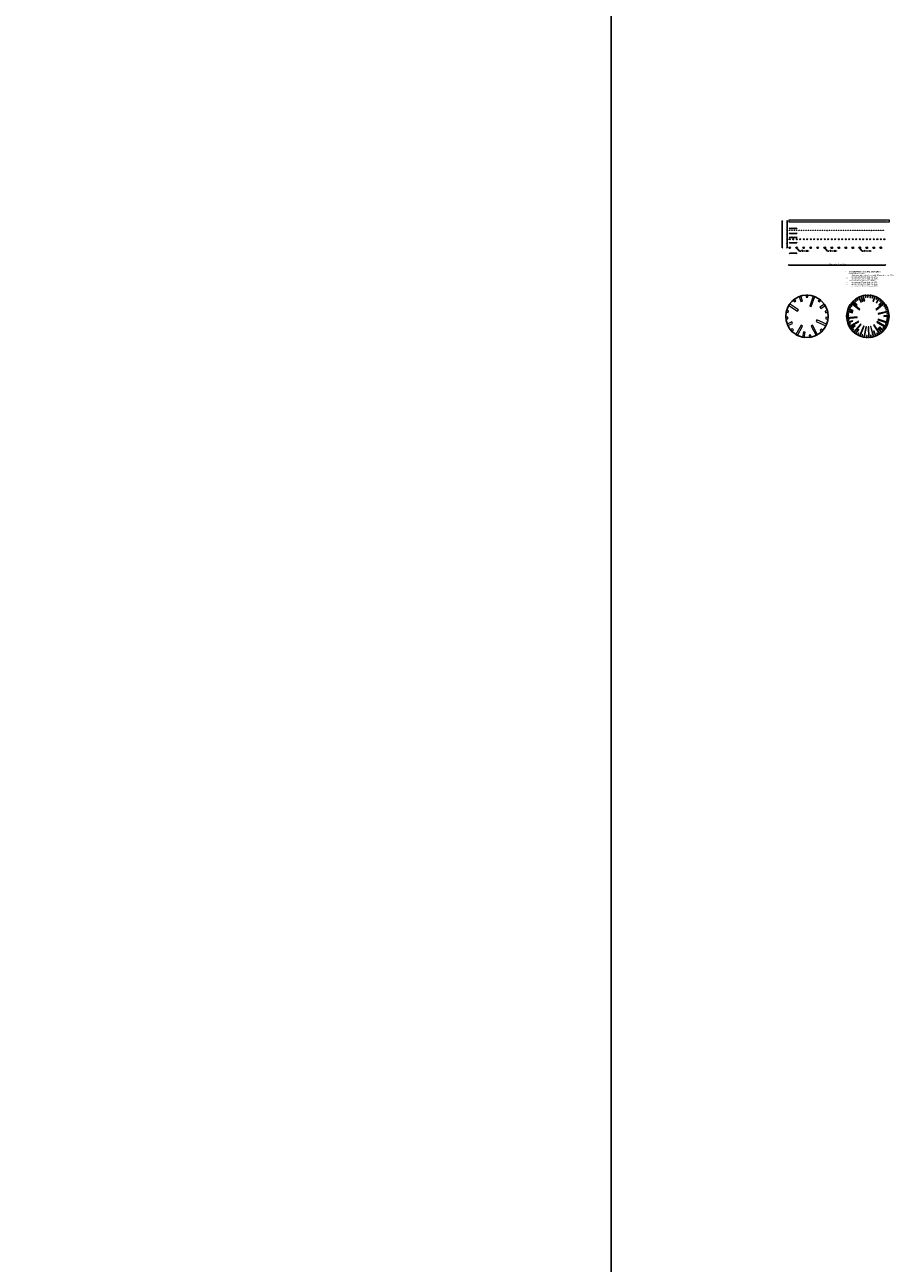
# Model space of a CAD drawing. Header units: metres. Extents: x -170212 to 42557, y -53864 to 18192.
# Tile 18 of 28: x 30019 to 34101, y 2471 to 8307. Entities that reach past the tile are written whole.
import ezdxf
from ezdxf import colors
from ezdxf.entities.mleader import LeaderData, LeaderLine
from ezdxf.math import Vec2, Vec3

# ---------------------------------------------------------------- set-up
doc = ezdxf.new("R2010")
doc.units = ezdxf.units.M
doc.header["$LTSCALE"] = 2
for name, color, linetype, lineweight in [('N-CO-HC-HOUTVORM_gaten_diep-A', 12, 'Continuous', 5), ('N-CO-HC-HOUTVORM_gaten_diep-G', 10, 'Continuous', 5), ('N-CO-HC-HOUTVORM_gaten_middel-A', 13, 'Continuous', 5), ('N-CO-HC-HOUTVORM_gaten_ondiep_A', 14, 'Continuous', 5), ('N-CO-HC-HOUTVORM_letters_zwart-A', 251, 'Continuous', 5), ('N-CO-HC-HOUTVORM_ZICHT_1-G', 30, 'Continuous', 25)]:
    doc.layers.add(name, color=color, linetype=linetype, lineweight=lineweight)
doc.layers.add('TM00_MAATVOERING', color=7, linetype='Continuous')
doc.styles.add('arial', font='ariblk.ttf')
doc.styles.add('NLCS-ISO', font='NLCS-ISO.ttf')
doc.styles.add('ROMANS', font='romans.shx')
doc.dimstyles.new('NLCS RODOR-DIM-002MM', dxfattribs={"dimscale": 2, "dimtxt": 2, "dimasz": 2, "dimexe": 1.25, "dimexo": 0.625, "dimtad": 1, "dimdec": 0, "dimzin": 1, "dimdsep": 46, "dimtxsty": 'NLCS-ISO', "dimblk": 'OBLIQUE', "dimcen": 0, "dimse1": 1, "dimse2": 1, "dimclrd": 256, "dimclre": 1, "dimclrt": 256, "dimadec": 0, "dimazin": 0, "dimtfac": 1, "dimtdec": 0, "dimtmove": 0, "dimatfit": 0, "dimfxl": 1, "dimtolj": 1, "dimtzin": 0, "dimlwd": -1, "dimlwe": -1, "dimarcsym": 0})
pattern_1 = [(45, (-7046.095, -4050.0463), (-0.883883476, 0.883883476), [])]

# ---------------------------------------------------------------- blocks, each defined once
blk = doc.blocks.new('_Oblique')
at = {"color": 0, "linetype": 'ByBlock', "lineweight": -2}
blk.add_line((-0.5, -0.5), (0.5, 0.5), dxfattribs=at)
blk = doc.blocks.new('*D123')
at = {"layer": 'Defpoints', "color": 0, "transparency": 16777216}
for p in [(33618.5, 7205.8), (34073.2, 7205.8), (34073.2, 7174.9)]:
    blk.add_point(p, dxfattribs=at)
at = {"layer": 'TM00_MAATVOERING', "transparency": 16777216}
blk.add_line((33618.5, 7174.9), (34073.2, 7174.9), dxfattribs=at)
at = {"layer": 'TM00_MAATVOERING', "transparency": 16777216, "xscale": 4, "yscale": 4, "zscale": 4, "rotation": 180}
blk.add_blockref('_Oblique', (33618.5, 7174.9), dxfattribs=at)
at = {"layer": 'TM00_MAATVOERING', "transparency": 16777216, "xscale": 4, "yscale": 4, "zscale": 4}
blk.add_blockref('_Oblique', (34073.2, 7174.9), dxfattribs=at)
at = {"layer": 'TM00_MAATVOERING', "transparency": 16777216, "insert": (33845.9, 7178.5), "char_height": 4, "attachment_point": 5, "style": 'NLCS-ISO'}
blk.add_mtext('\\A1;455 = {\\Fgreeks|c0;\\H0.75x;p}*r*2 = 100 mm*2*3,14', dxfattribs=at)
blk = doc.blocks.new('*D139')
at = {"layer": 'Defpoints', "color": 0, "transparency": 16777216}
for p in [(33622.5, 7256.6), (33655.5, 7256.6), (33655.5, 7230.3)]:
    blk.add_point(p, dxfattribs=at)
at = {"layer": 'TM00_MAATVOERING', "transparency": 16777216}
blk.add_line((33622.5, 7230.3), (33655.5, 7230.3), dxfattribs=at)
at = {"layer": 'TM00_MAATVOERING', "transparency": 16777216, "xscale": 4, "yscale": 4, "zscale": 4, "rotation": 180}
blk.add_blockref('_Oblique', (33622.5, 7230.3), dxfattribs=at)
at = {"layer": 'TM00_MAATVOERING', "transparency": 16777216, "xscale": 4, "yscale": 4, "zscale": 4}
blk.add_blockref('_Oblique', (33655.5, 7230.3), dxfattribs=at)
at = {"layer": 'TM00_MAATVOERING', "transparency": 16777216, "insert": (33639, 7233.6), "char_height": 4, "attachment_point": 5, "style": 'NLCS-ISO'}
blk.add_mtext('\\A1;33', dxfattribs=at)
blk = doc.blocks.new('*D140')
at = {"layer": 'Defpoints', "color": 0, "transparency": 16777216}
for p in [(33622.5, 7296.6), (33610.8, 7256.6), (33622.5, 7256.6)]:
    blk.add_point(p, dxfattribs=at)
at = {"layer": 'TM00_MAATVOERING', "transparency": 16777216}
blk.add_line((33610.8, 7296.6), (33610.8, 7256.6), dxfattribs=at)
at = {"layer": 'TM00_MAATVOERING', "transparency": 16777216, "xscale": 4, "yscale": 4, "zscale": 4}
for p, rotation in [((33610.8, 7296.6), 90), ((33610.8, 7256.6), 270)]:
    blk.add_blockref('_Oblique', p, dxfattribs=dict(at, rotation=rotation))
at = {"layer": 'TM00_MAATVOERING', "transparency": 16777216, "insert": (33607.6, 7276.6), "char_height": 4, "attachment_point": 5, "rotation": 90, "style": 'NLCS-ISO'}
blk.add_mtext('\\A1;40', dxfattribs=at)
blk = doc.blocks.new('*D141')
at = {"layer": 'Defpoints', "color": 0, "transparency": 16777216}
for p in [(33610.8, 7296.6), (33622.5, 7296.6), (33622.6, 7338.6)]:
    blk.add_point(p, dxfattribs=at)
at = {"layer": 'TM00_MAATVOERING', "transparency": 16777216}
blk.add_line((33610.8, 7338.6), (33610.8, 7296.6), dxfattribs=at)
at = {"layer": 'TM00_MAATVOERING', "transparency": 16777216, "xscale": 4, "yscale": 4, "zscale": 4}
for p, rotation in [((33610.8, 7338.6), 90), ((33610.8, 7296.6), 270)]:
    blk.add_blockref('_Oblique', p, dxfattribs=dict(at, rotation=rotation))
at = {"layer": 'TM00_MAATVOERING', "transparency": 16777216, "insert": (33607.6, 7317.6), "char_height": 4, "attachment_point": 5, "rotation": 90, "style": 'NLCS-ISO'}
blk.add_mtext('\\A1;42', dxfattribs=at)
blk = doc.blocks.new('*D142')
at = {"layer": 'Defpoints', "color": 0, "transparency": 16777216}
for p in [(33622.5, 7296.6), (33655.5, 7296.6), (33655.5, 7280.2)]:
    blk.add_point(p, dxfattribs=at)
at = {"layer": 'TM00_MAATVOERING', "transparency": 16777216}
blk.add_line((33622.5, 7280.2), (33655.5, 7280.2), dxfattribs=at)
at = {"layer": 'TM00_MAATVOERING', "transparency": 16777216, "xscale": 4, "yscale": 4, "zscale": 4, "rotation": 180}
blk.add_blockref('_Oblique', (33622.5, 7280.2), dxfattribs=at)
at = {"layer": 'TM00_MAATVOERING', "transparency": 16777216, "xscale": 4, "yscale": 4, "zscale": 4}
blk.add_blockref('_Oblique', (33655.5, 7280.2), dxfattribs=at)
at = {"layer": 'TM00_MAATVOERING', "transparency": 16777216, "insert": (33639, 7283.5), "char_height": 4, "attachment_point": 5, "style": 'NLCS-ISO'}
blk.add_mtext('\\A1;33', dxfattribs=at)
blk = doc.blocks.new('*D143')
at = {"layer": 'Defpoints', "color": 0, "transparency": 16777216}
for p in [(33622.6, 7338.6), (33655.6, 7338.6), (33655.6, 7324.1)]:
    blk.add_point(p, dxfattribs=at)
at = {"layer": 'TM00_MAATVOERING', "transparency": 16777216}
blk.add_line((33622.6, 7324.1), (33655.6, 7324.1), dxfattribs=at)
at = {"layer": 'TM00_MAATVOERING', "transparency": 16777216, "xscale": 4, "yscale": 4, "zscale": 4, "rotation": 180}
blk.add_blockref('_Oblique', (33622.6, 7324.1), dxfattribs=at)
at = {"layer": 'TM00_MAATVOERING', "transparency": 16777216, "xscale": 4, "yscale": 4, "zscale": 4}
blk.add_blockref('_Oblique', (33655.6, 7324.1), dxfattribs=at)
at = {"layer": 'TM00_MAATVOERING', "transparency": 16777216, "insert": (33639.1, 7327.4), "char_height": 4, "attachment_point": 5, "style": 'NLCS-ISO'}
blk.add_mtext('\\A1;33', dxfattribs=at)
blk = doc.blocks.new('*D144')
at = {"layer": 'Defpoints', "color": 0, "transparency": 16777216}
for p in [(33622.5, 7296.6), (33639.1, 7305.3), (33639.1, 7296.6)]:
    blk.add_point(p, dxfattribs=at)
at = {"layer": 'TM00_MAATVOERING', "transparency": 16777216}
blk.add_line((33622.5, 7305.3), (33639.1, 7305.3), dxfattribs=at)
at = {"layer": 'TM00_MAATVOERING', "transparency": 16777216, "xscale": 4, "yscale": 4, "zscale": 4, "rotation": 180}
blk.add_blockref('_Oblique', (33622.5, 7305.3), dxfattribs=at)
at = {"layer": 'TM00_MAATVOERING', "transparency": 16777216, "xscale": 4, "yscale": 4, "zscale": 4}
blk.add_blockref('_Oblique', (33639.1, 7305.3), dxfattribs=at)
at = {"layer": 'TM00_MAATVOERING', "transparency": 16777216, "insert": (33630.8, 7308.5), "char_height": 4, "attachment_point": 5, "style": 'NLCS-ISO'}
blk.add_mtext('\\A1;17', dxfattribs=at)
blk = doc.blocks.new('*D145')
at = {"layer": 'Defpoints', "color": 0, "transparency": 16777216}
for p in [(33622.6, 7338.6), (33633.6, 7347.3), (33633.6, 7338.6)]:
    blk.add_point(p, dxfattribs=at)
at = {"layer": 'TM00_MAATVOERING', "transparency": 16777216}
blk.add_line((33622.6, 7347.3), (33633.6, 7347.3), dxfattribs=at)
at = {"layer": 'TM00_MAATVOERING', "transparency": 16777216, "xscale": 4, "yscale": 4, "zscale": 4, "rotation": 180}
blk.add_blockref('_Oblique', (33622.6, 7347.3), dxfattribs=at)
at = {"layer": 'TM00_MAATVOERING', "transparency": 16777216, "xscale": 4, "yscale": 4, "zscale": 4}
blk.add_blockref('_Oblique', (33633.6, 7347.3), dxfattribs=at)
at = {"layer": 'TM00_MAATVOERING', "transparency": 16777216, "insert": (33628.1, 7350.5), "char_height": 4, "attachment_point": 5, "style": 'NLCS-ISO'}
blk.add_mtext('\\A1;11', dxfattribs=at)
blk = doc.blocks.new('*D146')
at = {"layer": 'Defpoints', "color": 0, "transparency": 16777216}
for p in [(33633.6, 7338.6), (33644.6, 7347.3), (33644.6, 7338.6)]:
    blk.add_point(p, dxfattribs=at)
at = {"layer": 'TM00_MAATVOERING', "transparency": 16777216}
blk.add_line((33633.6, 7347.3), (33644.6, 7347.3), dxfattribs=at)
at = {"layer": 'TM00_MAATVOERING', "transparency": 16777216, "xscale": 4, "yscale": 4, "zscale": 4, "rotation": 180}
blk.add_blockref('_Oblique', (33633.6, 7347.3), dxfattribs=at)
at = {"layer": 'TM00_MAATVOERING', "transparency": 16777216, "xscale": 4, "yscale": 4, "zscale": 4}
blk.add_blockref('_Oblique', (33644.6, 7347.3), dxfattribs=at)
at = {"layer": 'TM00_MAATVOERING', "transparency": 16777216, "insert": (33639.1, 7350.5), "char_height": 4, "attachment_point": 5, "style": 'NLCS-ISO'}
blk.add_mtext('\\A1;11', dxfattribs=at)
blk = doc.blocks.new('*D147')
at = {"layer": 'Defpoints', "color": 0, "transparency": 16777216}
for p in [(33644.6, 7338.6), (33655.6, 7347.3), (33655.6, 7338.6)]:
    blk.add_point(p, dxfattribs=at)
at = {"layer": 'TM00_MAATVOERING', "transparency": 16777216}
blk.add_line((33644.6, 7347.3), (33655.6, 7347.3), dxfattribs=at)
at = {"layer": 'TM00_MAATVOERING', "transparency": 16777216, "xscale": 4, "yscale": 4, "zscale": 4, "rotation": 180}
blk.add_blockref('_Oblique', (33644.6, 7347.3), dxfattribs=at)
at = {"layer": 'TM00_MAATVOERING', "transparency": 16777216, "xscale": 4, "yscale": 4, "zscale": 4}
blk.add_blockref('_Oblique', (33655.6, 7347.3), dxfattribs=at)
at = {"layer": 'TM00_MAATVOERING', "transparency": 16777216, "insert": (33650.1, 7350.5), "char_height": 4, "attachment_point": 5, "style": 'NLCS-ISO'}
blk.add_mtext('\\A1;11', dxfattribs=at)
blk = doc.blocks.new('*D148')
at = {"layer": 'Defpoints', "color": 0, "transparency": 16777216}
for p in [(33639.1, 7296.6), (33655.6, 7305.3), (33655.6, 7296.6)]:
    blk.add_point(p, dxfattribs=at)
at = {"layer": 'TM00_MAATVOERING', "transparency": 16777216}
blk.add_line((33639.1, 7305.3), (33655.6, 7305.3), dxfattribs=at)
at = {"layer": 'TM00_MAATVOERING', "transparency": 16777216, "xscale": 4, "yscale": 4, "zscale": 4, "rotation": 180}
blk.add_blockref('_Oblique', (33639.1, 7305.3), dxfattribs=at)
at = {"layer": 'TM00_MAATVOERING', "transparency": 16777216, "xscale": 4, "yscale": 4, "zscale": 4}
blk.add_blockref('_Oblique', (33655.6, 7305.3), dxfattribs=at)
at = {"layer": 'TM00_MAATVOERING', "transparency": 16777216, "insert": (33647.3, 7308.5), "char_height": 4, "attachment_point": 5, "style": 'NLCS-ISO'}
blk.add_mtext('\\A1;17', dxfattribs=at)
blk = doc.blocks.new('*D149')
at = {"layer": 'Defpoints', "color": 0, "transparency": 16777216}
for p in [(33618.5, 7382.6), (33587.5, 7256.6), (33622.5, 7256.6)]:
    blk.add_point(p, dxfattribs=at)
at = {"layer": 'TM00_MAATVOERING', "transparency": 16777216}
blk.add_line((33587.5, 7382.6), (33587.5, 7256.6), dxfattribs=at)
at = {"layer": 'TM00_MAATVOERING', "transparency": 16777216, "xscale": 4, "yscale": 4, "zscale": 4}
for p, rotation in [((33587.5, 7382.6), 90), ((33587.5, 7256.6), 270)]:
    blk.add_blockref('_Oblique', p, dxfattribs=dict(at, rotation=rotation))
at = {"layer": 'TM00_MAATVOERING', "transparency": 16777216, "insert": (33584.3, 7319.6), "char_height": 4, "attachment_point": 5, "rotation": 90, "style": 'NLCS-ISO'}
blk.add_mtext('\\A1;126', dxfattribs=at)
blk = doc.blocks.new('*D150')
at = {"layer": 'Defpoints', "color": 0, "transparency": 16777216}
for p in [(33618.5, 7382.6), (33610.8, 7338.6), (33622.6, 7338.6)]:
    blk.add_point(p, dxfattribs=at)
at = {"layer": 'TM00_MAATVOERING', "transparency": 16777216}
blk.add_line((33610.8, 7382.6), (33610.8, 7338.6), dxfattribs=at)
at = {"layer": 'TM00_MAATVOERING', "transparency": 16777216, "xscale": 4, "yscale": 4, "zscale": 4}
for p, rotation in [((33610.8, 7382.6), 90), ((33610.8, 7338.6), 270)]:
    blk.add_blockref('_Oblique', p, dxfattribs=dict(at, rotation=rotation))
at = {"layer": 'TM00_MAATVOERING', "transparency": 16777216, "insert": (33607.6, 7360.6), "char_height": 4, "attachment_point": 5, "rotation": 90, "style": 'NLCS-ISO'}
blk.add_mtext('\\A1;44', dxfattribs=at)

msp = doc.modelspace()

# ---------------------------------------------------------------- hatches: boundary and pattern name
at = {"layer": 'N-CO-HC-HOUTVORM_gaten_diep-A'}
h = msp.add_hatch(color=256, dxfattribs=at)
h.dxf.hatch_style = 1
edge = h.paths.add_edge_path()
edge.add_arc((33622.5, 7296.6), 2.5, 0, 360)
h = msp.add_hatch(color=256, dxfattribs=at)
h.dxf.hatch_style = 1
edge = h.paths.add_edge_path()
edge.add_arc((33633.6, 7338.6), 1.5, 0, 360)
h = msp.add_hatch(color=256, dxfattribs=at)
h.dxf.hatch_style = 1
edge = h.paths.add_edge_path()
edge.add_arc((33688.6, 7296.6), 2.5, 0, 360)
h = msp.add_hatch(color=256, dxfattribs=at)
h.dxf.hatch_style = 1
edge = h.paths.add_edge_path()
edge.add_arc((33699.6, 7338.6), 1.5, 0, 360)
h = msp.add_hatch(color=256, dxfattribs=at)
h.dxf.hatch_style = 1
edge = h.paths.add_edge_path()
edge.add_arc((33732.6, 7338.6), 1.5, 0, 360)
h = msp.add_hatch(color=256, dxfattribs=at)
h.dxf.hatch_style = 1
edge = h.paths.add_edge_path()
edge.add_arc((33738.1, 7296.6), 2.5, 0, 360)
h = msp.add_hatch(color=256, dxfattribs=at)
h.dxf.hatch_style = 1
edge = h.paths.add_edge_path()
edge.add_arc((33765.6, 7338.6), 1.5, 0, 360)
h = msp.add_hatch(color=256, dxfattribs=at)
h.dxf.hatch_style = 1
edge = h.paths.add_edge_path()
edge.add_arc((33804.1, 7296.6), 2.5, 0, 360)
h = msp.add_hatch(color=256, dxfattribs=at)
h.dxf.hatch_style = 1
edge = h.paths.add_edge_path()
edge.add_arc((33831.6, 7338.6), 1.5, 0, 360)
h = msp.add_hatch(color=256, dxfattribs=at)
h.dxf.hatch_style = 1
edge = h.paths.add_edge_path()
edge.add_arc((33853.6, 7338.6), 1.5, 0, 360)
h = msp.add_hatch(color=256, dxfattribs=at)
h.dxf.hatch_style = 1
edge = h.paths.add_edge_path()
edge.add_arc((33897.6, 7338.6), 1.5, 0, 360)
h = msp.add_hatch(color=256, dxfattribs=at)
h.dxf.hatch_style = 1
edge = h.paths.add_edge_path()
edge.add_arc((33936.1, 7296.6), 2.5, 0, 360)
h = msp.add_hatch(color=256, dxfattribs=at)
h.dxf.hatch_style = 1
edge = h.paths.add_edge_path()
edge.add_arc((33941.6, 7338.6), 1.5, 0, 360)
h = msp.add_hatch(color=256, dxfattribs=at)
h.dxf.hatch_style = 1
edge = h.paths.add_edge_path()
edge.add_arc((33974.6, 7338.6), 1.5, 0, 360)
h = msp.add_hatch(color=256, dxfattribs=at)
h.dxf.hatch_style = 1
edge = h.paths.add_edge_path()
edge.add_arc((34018.6, 7296.6), 2.5, 0, 360)
h = msp.add_hatch(color=256, dxfattribs=at)
h.dxf.hatch_style = 1
edge = h.paths.add_edge_path()
edge.add_arc((34040.6, 7338.6), 1.5, 0, 360)
h = msp.add_hatch(color=256, dxfattribs=at)
h.dxf.hatch_style = 1
edge = h.paths.add_edge_path()
edge.add_arc((33655.5, 7256.6), 4, 0, 360)
h = msp.add_hatch(color=256, dxfattribs=at)
h.dxf.hatch_style = 1
edge = h.paths.add_edge_path()
edge.add_arc((33820.5, 7256.6), 4, 0, 360)
h = msp.add_hatch(color=256, dxfattribs=at)
h.dxf.hatch_style = 1
edge = h.paths.add_edge_path()
edge.add_arc((33886.5, 7256.6), 4, 0, 360)
h = msp.add_hatch(color=256, dxfattribs=at)
h.dxf.hatch_style = 1
edge = h.paths.add_edge_path()
edge.add_arc((33985.5, 7256.6), 4, 0, 360)
at = {"layer": 'N-CO-HC-HOUTVORM_gaten_middel-A'}
h = msp.add_hatch(dxfattribs=at)
h.set_pattern_fill('ANSI31', color=256, scale=10)
h.set_pattern_definition(pattern_1)
edge = h.paths.add_edge_path()
edge.add_arc((33639.1, 7296.6), 2.5, 0, 360)
h = msp.add_hatch(dxfattribs=at)
h.set_pattern_fill('ANSI31', color=256, scale=10)
h.set_pattern_definition(pattern_1)
edge = h.paths.add_edge_path()
edge.add_arc((33655.6, 7296.6), 2.5, 0, 360)
h = msp.add_hatch(dxfattribs=at)
h.set_pattern_fill('ANSI31', color=256, scale=10)
h.set_pattern_definition(pattern_1)
edge = h.paths.add_edge_path()
edge.add_arc((33677.6, 7338.6), 1.5, 0, 360)
h = msp.add_hatch(dxfattribs=at)
h.set_pattern_fill('ANSI31', color=256, scale=10)
h.set_pattern_definition(pattern_1)
edge = h.paths.add_edge_path()
edge.add_arc((33721.6, 7338.6), 1.5, 0, 360)
h = msp.add_hatch(dxfattribs=at)
h.set_pattern_fill('ANSI31', color=256, scale=10)
h.set_pattern_definition(pattern_1)
edge = h.paths.add_edge_path()
edge.add_arc((33754.6, 7296.6), 2.5, 0, 360)
h = msp.add_hatch(dxfattribs=at)
h.set_pattern_fill('ANSI31', color=256, scale=10)
h.set_pattern_definition(pattern_1)
edge = h.paths.add_edge_path()
edge.add_arc((33798.6, 7338.6), 1.5, 0, 360)
h = msp.add_hatch(dxfattribs=at)
h.set_pattern_fill('ANSI31', color=256, scale=10)
h.set_pattern_definition(pattern_1)
edge = h.paths.add_edge_path()
edge.add_arc((33820.6, 7296.6), 2.5, 0, 360)
h = msp.add_hatch(dxfattribs=at)
h.set_pattern_fill('ANSI31', color=256, scale=10)
h.set_pattern_definition(pattern_1)
edge = h.paths.add_edge_path()
edge.add_arc((33853.6, 7296.6), 2.5, 0, 360)
h = msp.add_hatch(dxfattribs=at)
h.set_pattern_fill('ANSI31', color=256, scale=10)
h.set_pattern_definition(pattern_1)
edge = h.paths.add_edge_path()
edge.add_arc((33875.6, 7338.6), 1.5, 0, 360)
h = msp.add_hatch(dxfattribs=at)
h.set_pattern_fill('ANSI31', color=256, scale=10)
h.set_pattern_definition(pattern_1)
edge = h.paths.add_edge_path()
edge.add_arc((33886.6, 7296.6), 2.5, 0, 360)
h = msp.add_hatch(dxfattribs=at)
h.set_pattern_fill('ANSI31', color=256, scale=10)
h.set_pattern_definition(pattern_1)
edge = h.paths.add_edge_path()
edge.add_arc((33886.6, 7338.6), 1.5, 0, 360)
h = msp.add_hatch(dxfattribs=at)
h.set_pattern_fill('ANSI31', color=256, scale=10)
h.set_pattern_definition(pattern_1)
edge = h.paths.add_edge_path()
edge.add_arc((33919.6, 7338.6), 1.5, 0, 360)
h = msp.add_hatch(dxfattribs=at)
h.set_pattern_fill('ANSI31', color=256, scale=10)
h.set_pattern_definition(pattern_1)
edge = h.paths.add_edge_path()
edge.add_arc((33969.1, 7296.6), 2.5, 0, 360)
h = msp.add_hatch(dxfattribs=at)
h.set_pattern_fill('ANSI31', color=256, scale=10)
h.set_pattern_definition(pattern_1)
edge = h.paths.add_edge_path()
edge.add_arc((34007.6, 7338.6), 1.5, 0, 360)
h = msp.add_hatch(dxfattribs=at)
h.set_pattern_fill('ANSI31', color=256, scale=10)
h.set_pattern_definition(pattern_1)
edge = h.paths.add_edge_path()
edge.add_arc((34029.6, 7338.6), 1.5, 0, 360)
h = msp.add_hatch(dxfattribs=at)
h.set_pattern_fill('ANSI31', color=256, scale=10)
h.set_pattern_definition(pattern_1)
edge = h.paths.add_edge_path()
edge.add_arc((34062.6, 7338.6), 1.5, 0, 360)
h = msp.add_hatch(dxfattribs=at)
h.set_pattern_fill('ANSI31', color=256, scale=10)
h.set_pattern_definition(pattern_1)
edge = h.paths.add_edge_path()
edge.add_arc((34068.1, 7296.6), 2.5, 0, 360)
h = msp.add_hatch(dxfattribs=at)
h.set_pattern_fill('ANSI31', color=256, scale=10)
h.set_pattern_definition(pattern_1)
edge = h.paths.add_edge_path()
edge.add_arc((33721.5, 7256.6), 4, 0, 360)
h = msp.add_hatch(dxfattribs=at)
h.set_pattern_fill('ANSI31', color=256, scale=10)
h.set_pattern_definition(pattern_1)
edge = h.paths.add_edge_path()
edge.add_arc((33952.5, 7256.6), 4, 0, 360)
h = msp.add_hatch(dxfattribs=at)
h.set_pattern_fill('ANSI31', color=256, scale=10)
h.set_pattern_definition(pattern_1)
edge = h.paths.add_edge_path()
edge.add_arc((34051.5, 7256.6), 4, 0, 360)
at = {"layer": 'N-CO-HC-HOUTVORM_letters_zwart-A'}
h = msp.add_hatch(color=256, dxfattribs=at)
h.dxf.hatch_style = 1
h.paths.add_polyline_path([(33618.5, 7386.6), (33618.5, 7378.6), (34078.2, 7378.6), (34078.2, 7386.6)])

# ---------------------------------------------------------------- linework, layer by layer
at = {"color": 1}
msp.add_lwpolyline([(-6987.3, 18191.9), (32782, 18191.9), (32782, -3364.5), (-6987.3, -3364.5)], close=True, dxfattribs=at)
at = {"layer": 'N-CO-HC-HOUTVORM_gaten_diep-A'}
for points in [[(33716.6, 6981.7), (33724.1, 6979), (33740.9, 7026.1), (33733.4, 7028.8)], [(33967.8, 7004.7), (33959.7, 7028.4), (33956.9, 7027.4), (33965, 7003.8)], [(34003.2, 7022.4), (34004.5, 7032.4), (34001.5, 7032.7), (34000.3, 7022.8)], [(33659.5, 6957.4), (33663.9, 6964.1), (33622.1, 6991.5), (33617.7, 6984.8)], [(33911.2, 6975.5), (33902.3, 6980), (33900.9, 6977.3), (33909.8, 6972.8)], [(33916.3, 6983.9), (33907.9, 6989.4), (33906.3, 6986.9), (33914.6, 6981.4)], [(33951.2, 6964), (33953.1, 6966.3), (33914.6, 6998.2), (33912.7, 6995.9)], [(34028.7, 6965.8), (34030.6, 6963.5), (34069.5, 6994.8), (34067.7, 6997.2)], [(34038.9, 6946.5), (34039.6, 6943.6), (34088.2, 6955.4), (34087.5, 6958.3)], [(33683, 6887.5), (33676, 6891.4), (33651.9, 6847.5), (33658.9, 6843.7)], [(33730.5, 6891), (33723.4, 6887.3), (33746.9, 6843.1), (33754, 6846.9)], [(33750.8, 6916.4), (33747.5, 6909.2), (33793.1, 6888.7), (33796.4, 6896)], [(33941, 6927.8), (33940.7, 6930.8), (33890.9, 6926.9), (33891.1, 6923.9)], [(33946.5, 6909.8), (33903.1, 6885), (33904.6, 6882.4), (33948, 6907.2)], [(33958.8, 6894.8), (33956.5, 6896.8), (33923.5, 6859.2), (33925.8, 6857.2)], [(33970.2, 6887.7), (33951.1, 6841.4), (33953.9, 6840.3), (33973, 6886.5)], [(34020.1, 6892.8), (34017.6, 6891.1), (34045.8, 6849.8), (34048.3, 6851.5)], [(34034.5, 6909.2), (34033, 6906.6), (34076.1, 6881.2), (34077.6, 6883.8)], [(34038.7, 6919.4), (34037.8, 6916.5), (34085.4, 6901.1), (34086.3, 6904)], [(33983.6, 6883.8), (33980.7, 6884.3), (33972.1, 6835), (33975.1, 6834.5)], [(33991.6, 6883.3), (33994, 6833.3), (33997, 6833.5), (33994.6, 6883.4)], [(34005.4, 6885.5), (34002.5, 6884.7), (34015.8, 6836.5), (34018.7, 6837.3)]]:
    msp.add_lwpolyline(points, close=True, dxfattribs=at)
at = {"layer": 'N-CO-HC-HOUTVORM_gaten_diep-G'}
for centre, radius in [((33622.5, 7296.6), 2.5), ((33622.6, 7338.6), 1.5), ((33633.6, 7338.6), 1.5), ((33639.1, 7296.6), 2.5), ((33644.6, 7338.6), 1.5), ((33655.6, 7296.6), 2.5), ((33655.6, 7338.6), 1.5), ((33666.6, 7338.6), 1.5), ((33672.1, 7296.6), 2.5), ((33677.6, 7338.6), 1.5), ((33688.6, 7296.6), 2.5), ((33688.6, 7338.6), 1.5), ((33699.6, 7338.6), 1.5), ((33705.1, 7296.6), 2.5), ((33710.6, 7338.6), 1.5), ((33721.6, 7296.6), 2.5), ((33721.6, 7338.6), 1.5), ((33732.6, 7338.6), 1.5), ((33738.1, 7296.6), 2.5), ((33743.6, 7338.6), 1.5), ((33754.6, 7296.6), 2.5), ((33754.6, 7338.6), 1.5), ((33765.6, 7338.6), 1.5), ((33771.1, 7296.6), 2.5), ((33776.6, 7338.6), 1.5), ((33787.6, 7296.6), 2.5), ((33787.6, 7338.6), 1.5), ((33798.6, 7338.6), 1.5), ((33804.1, 7296.6), 2.5), ((33809.6, 7338.6), 1.5), ((33820.6, 7296.6), 2.5), ((33820.6, 7338.6), 1.5), ((33831.6, 7338.6), 1.5), ((33837.1, 7296.6), 2.5), ((33842.6, 7338.6), 1.5), ((33853.6, 7296.6), 2.5), ((33853.6, 7338.6), 1.5), ((33864.6, 7338.6), 1.5), ((33870.1, 7296.6), 2.5), ((33875.6, 7338.6), 1.5), ((33886.6, 7296.6), 2.5), ((33886.6, 7338.6), 1.5), ((33897.6, 7338.6), 1.5), ((33903.1, 7296.6), 2.5), ((33908.6, 7338.6), 1.5), ((33919.6, 7296.6), 2.5), ((33919.6, 7338.6), 1.5), ((33930.6, 7338.6), 1.5), ((33936.1, 7296.6), 2.5), ((33941.6, 7338.6), 1.5), ((33952.6, 7296.6), 2.5), ((33952.6, 7338.6), 1.5), ((33963.6, 7338.6), 1.5), ((33969.1, 7296.6), 2.5), ((33974.6, 7338.6), 1.5), ((33985.6, 7296.6), 2.5), ((33985.6, 7338.6), 1.5), ((33996.6, 7338.6), 1.5), ((34002.1, 7296.6), 2.5), ((34007.6, 7338.6), 1.5), ((34018.6, 7296.6), 2.5), ((34018.6, 7338.6), 1.5), ((34029.6, 7338.6), 1.5), ((34035.1, 7296.6), 2.5), ((34040.6, 7338.6), 1.5), ((34051.6, 7296.6), 2.5), ((34051.6, 7338.6), 1.5), ((34062.6, 7338.6), 1.5), ((34068.1, 7296.6), 2.5), ((33622.5, 7256.6), 4), ((33655.5, 7256.6), 4), ((33688.5, 7256.6), 4), ((33721.5, 7256.6), 4), ((33754.5, 7256.6), 4), ((33787.5, 7256.6), 4), ((33820.5, 7256.6), 4), ((33853.5, 7256.6), 4), ((33886.5, 7256.6), 4), ((33919.5, 7256.6), 4), ((33952.5, 7256.6), 4), ((33985.5, 7256.6), 4), ((34018.5, 7256.6), 4), ((34051.5, 7256.6), 4)]:
    msp.add_circle(centre, radius, dxfattribs=at)
at = {"layer": 'N-CO-HC-HOUTVORM_gaten_middel-A'}
for points in [[(33683, 7005.4), (33674.9, 7029.2), (33667.3, 7026.6), (33675.5, 7002.9)], [(33939.6, 6988.2), (33922.2, 7006.1), (33920, 7004), (33937.4, 6986.1)], [(33960.1, 7001.8), (33949.5, 7024.4), (33946.7, 7023.1), (33957.4, 7000.5)], [(33975.8, 7006.8), (33970.3, 7031.2), (33967.4, 7030.6), (33972.9, 7006.1)], [(34017.3, 7003.4), (34025.8, 7027), (34022.9, 7028), (34014.5, 7004.4)], [(34044.7, 6985.4), (34062.3, 7003.1), (34060.2, 7005.2), (34042.5, 6987.5)], [(33768.8, 6970.2), (33790, 6983.7), (33785.7, 6990.4), (33764.5, 6976.9)], [(33918.4, 6953.4), (33894.2, 6959.6), (33893.5, 6956.7), (33917.7, 6950.5)], [(33921.1, 6961.2), (33897.7, 6970), (33896.6, 6967.2), (33920, 6958.4)], [(33633.2, 6907.2), (33610.2, 6897.2), (33613.4, 6889.8), (33636.4, 6899.8)], [(33918.6, 6912.6), (33894.7, 6905.3), (33895.6, 6902.4), (33919.5, 6909.8)], [(33929.2, 6890.4), (33909, 6875.7), (33910.7, 6873.2), (33931, 6888)], [(34065.7, 6933.1), (34090.7, 6933.6), (34090.7, 6936.6), (34065.6, 6936.1)], [(33686.8, 6860.2), (33682.5, 6835.4), (33690.4, 6834.1), (33694.7, 6858.8)], [(33946.4, 6872.8), (33932.1, 6852.3), (33934.5, 6850.6), (33948.9, 6871)], [(34017, 6863.1), (34026.3, 6839.8), (34029, 6840.9), (34019.8, 6864.2)], [(34038.3, 6875.4), (34054.6, 6856.4), (34056.9, 6858.3), (34040.6, 6877.3)], [(34044.4, 6881), (34062.7, 6863.9), (34064.7, 6866.1), (34046.5, 6883.1)]]:
    msp.add_lwpolyline(points, close=True, dxfattribs=at)
msp.add_lwpolyline([(34032, 6995.9), (34045.4, 7017.1), (34042.8, 7018.7), (34029.5, 6997.5)], dxfattribs=at)
at = {"layer": 'N-CO-HC-HOUTVORM_gaten_ondiep_A'}
for points in [[(33651.6, 7006.8), (33645.4, 7014.7), (33639, 7009.8), (33645.2, 7001.9)], [(33707.5, 7023.2), (33707.5, 7033.3), (33699.5, 7033.3), (33699.5, 7023.2)], [(33762.7, 7001.1), (33769, 7009), (33762.7, 7014), (33756.5, 7006.1)], [(33936.7, 7005.3), (33930.6, 7013.2), (33928.2, 7011.4), (33934.3, 7003.5)], [(33936.7, 7005.3), (33930.6, 7013.2), (33928.2, 7011.4), (33934.3, 7003.5)], [(33944.9, 7010.8), (33939.7, 7019.3), (33937.2, 7017.8), (33942.4, 7009.2)], [(33982.3, 7022.9), (33981.2, 7032.9), (33978.2, 7032.5), (33979.3, 7022.6)], [(33992.2, 7023.3), (33992.2, 7033.3), (33989.2, 7033.3), (33989.2, 7023.3)], [(34013, 7020.5), (34015.3, 7030.2), (34012.3, 7030.9), (34010, 7021.2)], [(34031.4, 7013.5), (34035.8, 7022.5), (34033.1, 7023.9), (34028.8, 7014.9)], [(34048, 7002.7), (34054.2, 7010.5), (34051.9, 7012.4), (34045.6, 7004.6)], [(33617.4, 6959.5), (33607.6, 6962), (33605.7, 6954.2), (33615.4, 6951.7)], [(33791.8, 6950.6), (33801.7, 6952.9), (33799.8, 6960.7), (33790, 6958.3)], [(33901.8, 6947.4), (33891.9, 6948.8), (33891.5, 6945.8), (33901.4, 6944.4)], [(34067.4, 6980.4), (34075.8, 6985.8), (34074.2, 6988.3), (34065.8, 6982.9)], [(34072.1, 6971.7), (34081.1, 6976.1), (34079.7, 6978.8), (34070.8, 6974.4)], [(34075.8, 6962.5), (34085.2, 6966), (34084.2, 6968.8), (34074.8, 6965.4)], [(34080.1, 6943.3), (34090.1, 6944.5), (34089.7, 6947.5), (34079.8, 6946.2)], [(33613.6, 6930.2), (33603.5, 6929.4), (33604.1, 6921.4), (33614.2, 6922.2)], [(33792.7, 6921), (33802.7, 6920.1), (33803.5, 6928.1), (33793.4, 6929)], [(33900.8, 6937.6), (33890.8, 6937.9), (33890.7, 6934.9), (33900.7, 6934.6)], [(33902, 6917.8), (33892.2, 6916), (33892.8, 6913), (33902.6, 6914.9)], [(33907.5, 6898.9), (33898.4, 6894.9), (33899.6, 6892.1), (33908.7, 6896.1)], [(34072.2, 6895), (34081.3, 6890.9), (34082.5, 6893.7), (34073.4, 6897.8)], [(34078.6, 6913.7), (34088.4, 6911.7), (34089, 6914.7), (34079.2, 6916.7)], [(34080.2, 6923.5), (34090.1, 6922.6), (34090.4, 6925.6), (34080.4, 6926.5)], [(33634.4, 6875.7), (33626.9, 6868.9), (33632.3, 6863), (33639.8, 6869.8)], [(33713.8, 6843.9), (33715.3, 6833.9), (33723.2, 6835.2), (33721.7, 6845.1)], [(33766.4, 6868.9), (33773.8, 6862), (33779.3, 6867.9), (33771.9, 6874.8)], [(33923.2, 6873.8), (33915.8, 6867), (33917.8, 6864.8), (33925.2, 6871.6)], [(33946.1, 6855.1), (33941.3, 6846.3), (33943.9, 6844.9), (33948.7, 6853.7)], [(33964.3, 6847.3), (33961.5, 6837.7), (33964.4, 6836.8), (33967.1, 6846.4)], [(33983.7, 6843.6), (33983, 6833.6), (33986, 6833.4), (33986.7, 6843.4)], [(34003.4, 6844.2), (34005, 6834.3), (34008, 6834.8), (34006.4, 6844.7)], [(34031.6, 6853.1), (34036.3, 6844.3), (34038.9, 6845.7), (34034.2, 6854.5)], [(34061.9, 6878.2), (34069.9, 6872.2), (34071.7, 6874.6), (34063.6, 6880.6)]]:
    msp.add_lwpolyline(points, close=True, dxfattribs=at)
at = {"layer": 'N-CO-HC-HOUTVORM_letters_zwart-A'}
msp.add_lwpolyline([(33618.5, 7386.6), (33618.5, 7378.6), (34092.5, 7378.6), (34092.5, 7386.6)], close=True, dxfattribs=at)
at = {"layer": 'N-CO-HC-HOUTVORM_ZICHT_1-G'}
for centre in [(33703.5, 6933.3), (33990.7, 6933.3)]:
    msp.add_circle(centre, 100, dxfattribs=at)

# ---------------------------------------------------------------- texts
at = {"insert": (33879.2, 7146.2), "char_height": 5, "attachment_point": 1, "style": 'arial'}
msp.add_mtext_dynamic_manual_height_columns('\\pxi-3,l4,t4;-^Iband uitgefrees 5 mm diep, zwart gelakt\\P-^Iboorgaten van 3 mm\\P\\pi-5,l7,t7;--^Ivoornamelijk zuidzijde gericht, 50 mm diep, ca. 15%\\P--^Iad-random 25 mm diep, ca. 25%\\P--^Iad-random 10 mm diep, ca. 60%\\P\\pi-3,l4,t4;-^Iboorgaten van 5 en 8 mm, diepte:\\P\\pi-5,l7,t7;--^Iad-random 50 mm diep, ca. 25%\\P--^Iad-random 25 mm diep, ca. 25%\\P--^Iad-random 10 mm diep, ca. 50%', width=353.77, gutter_width=25, heights=[0], dxfattribs=at)

# ---------------------------------------------------------------- dimensions: what is measured, and where the dimension line sits
at = {"layer": 'TM00_MAATVOERING'}
for base, p1, p2, picture, middle in [((33587.5, 7256.6), (33618.5, 7382.6), (33622.5, 7256.6), '*D149', (33584.3, 7319.6)), ((33610.8, 7338.6), (33618.5, 7382.6), (33622.6, 7338.6), '*D150', (33607.6, 7360.6)), ((33610.8, 7296.6), (33622.6, 7338.6), (33622.5, 7296.6), '*D141', (33607.6, 7317.6)), ((33610.8, 7256.6), (33622.5, 7296.6), (33622.5, 7256.6), '*D140', (33607.6, 7276.6))]:
    dim = msp.add_linear_dim(base=base, p1=p1, p2=p2, angle=270, dimstyle='NLCS RODOR-DIM-002MM', dxfattribs=at)
    dim.commit()
    dim.dimension.update_dxf_attribs({"geometry": picture, "text_midpoint": middle})
for base, p1, p2, picture, middle in [((33639.1, 7305.3), (33622.5, 7296.6), (33639.1, 7296.6), '*D144', (33630.8, 7308.5)), ((33655.5, 7280.2), (33622.5, 7296.6), (33655.5, 7296.6), '*D142', (33639, 7283.5)), ((33633.6, 7347.3), (33622.6, 7338.6), (33633.6, 7338.6), '*D145', (33628.1, 7350.5)), ((33655.6, 7324.1), (33622.6, 7338.6), (33655.6, 7338.6), '*D143', (33639.1, 7327.4)), ((33644.6, 7347.3), (33633.6, 7338.6), (33644.6, 7338.6), '*D146', (33639.1, 7350.5)), ((33655.6178, 7305.2724), (33639.0774, 7296.5688), (33655.6178, 7296.5688), '*D148', (33647.3476, 7308.5224)), ((33655.6, 7347.3), (33644.6, 7338.6), (33655.6, 7338.6), '*D147', (33650.1, 7350.5)), ((33655.5, 7230.3), (33622.5, 7256.6), (33655.5, 7256.6), '*D139', (33639, 7233.6))]:
    dim = msp.add_linear_dim(base=base, p1=p1, p2=p2, dimstyle='NLCS RODOR-DIM-002MM', dxfattribs=at)
    dim.commit()
    dim.dimension.update_dxf_attribs({"geometry": picture, "text_midpoint": middle})
dim = msp.add_linear_dim(base=(34073.2, 7174.9), p1=(33618.5, 7205.8), p2=(34073.2, 7205.8), text='<> = {\\Fgreeks|c0;\\H0.75x;p}*r*2 = 100 mm*2*3,14', dimstyle='NLCS RODOR-DIM-002MM', dxfattribs=at)
dim.commit()
dim.dimension.update_dxf_attribs({"geometry": '*D123', "text_midpoint": (33845.9, 7178.5)})

# ---------------------------------------------------------------- leaders
ml = msp.add_multileader_mtext('Standard')
ml.set_content('50 mm diep', color=2, style='ROMANS')
ml.set_leader_properties(color=1)
ml.build(insert=Vec2(0, 0))
ml.multileader.update_dxf_attribs({"has_dogleg": 0, "text_left_attachment_type": 3, "text_right_attachment_type": 3, "dogleg_length": 0.36, "arrow_head_size": 2, "scale": 2})
ctx = ml.context
ctx.base_point, ctx.scale, ctx.arrow_head_size, ctx.plane_origin = Vec3(33675.5, 7241), 2, 2, Vec3(33657.7, 7252.1)
ctx.left_attachment, ctx.right_attachment = 3, 3
notes = []
notes.append((ctx, [(0, (1, 1, 0), (33674.7, 7241), (1, 0), 0.72, [(0, [(33657.7, 7252.1), (33668.8, 7241)], 0, [])])]))
ctx.mtext.insert, ctx.mtext.flow_direction = Vec3(33677.5, 7243.7), 5
ml = msp.add_multileader_mtext('Standard')
ml.set_content('10 mm diep', color=2, style='ROMANS')
ml.set_leader_properties(color=1)
ml.build(insert=Vec2(0, 0))
ml.multileader.update_dxf_attribs({"has_dogleg": 0, "text_left_attachment_type": 3, "text_right_attachment_type": 3, "dogleg_length": 0.36, "arrow_head_size": 2, "scale": 2})
ctx = ml.context
ctx.base_point, ctx.scale, ctx.arrow_head_size, ctx.plane_origin = Vec3(33807.3, 7241), 2, 2, Vec3(33789.5, 7252.1)
ctx.left_attachment, ctx.right_attachment = 3, 3
notes.append((ctx, [(0, (1, 1, 0), (33806.6, 7241), (1, 0), 0.72, [(0, [(33789.5, 7252.1), (33800.6, 7241)], 0, [])])]))
ctx.mtext.insert, ctx.mtext.flow_direction = Vec3(33809.3, 7243.7), 5
ml = msp.add_multileader_mtext('Standard')
ml.set_content('25 mm diep', color=2, style='ROMANS')
ml.set_leader_properties(color=1)
ml.build(insert=Vec2(0, 0))
ml.multileader.update_dxf_attribs({"has_dogleg": 0, "text_left_attachment_type": 3, "text_right_attachment_type": 3, "dogleg_length": 0.36, "arrow_head_size": 2, "scale": 2})
ctx = ml.context
ctx.base_point, ctx.scale, ctx.arrow_head_size, ctx.plane_origin = Vec3(33970.1, 7241), 2, 2, Vec3(33952.3, 7252.1)
ctx.left_attachment, ctx.right_attachment = 3, 3
notes.append((ctx, [(0, (1, 1, 0), (33969.4, 7241), (1, 0), 0.72, [(0, [(33952.3, 7252.1), (33963.4, 7241)], 0, [])])]))
ctx.mtext.insert, ctx.mtext.flow_direction = Vec3(33972.1, 7243.7), 5
for ctx, leaders in notes:
    for number, flags, end, landing, length, lines in leaders:
        leader = LeaderData()
        leader.index, (leader.has_last_leader_line, leader.has_dogleg_vector, leader.attachment_direction) = number, flags
        leader.last_leader_point, leader.dogleg_vector, leader.dogleg_length = Vec3(end), Vec3(landing), length
        for number, points, colour, breaks in lines:
            line = LeaderLine()
            line.index, line.vertices, line.color, line.breaks = number, Vec3.list(points), colors.encode_raw_color(colour), breaks
            leader.lines.append(line)
        ctx.leaders.append(leader)

doc.saveas('drawing.dxf')
